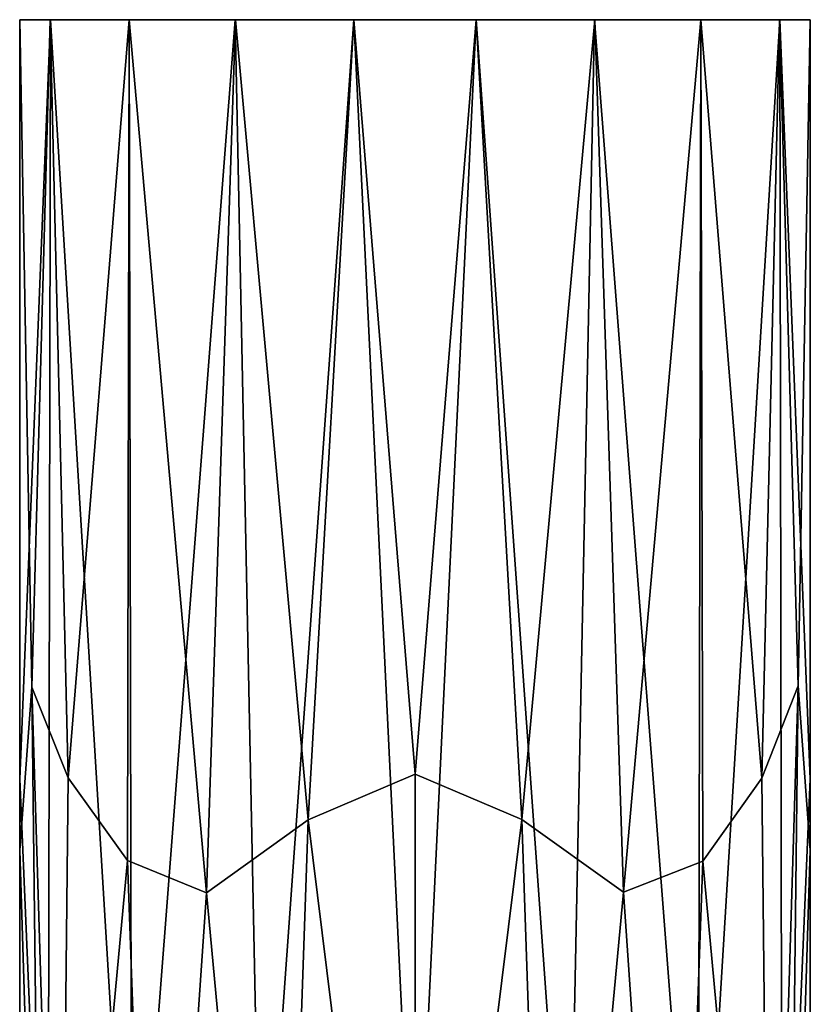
# Model space of a CAD drawing. Header units: millimetres. Extents: x -69 to 52, y -77 to 0.
# Tile 162 of 162: x -15 to 15, y -37 to 0. Entities that reach past the tile are written whole.
import ezdxf

# ---------------------------------------------------------------- set-up
doc = ezdxf.new("R2010")
doc.units = ezdxf.units.MM
doc.layers.add('P-SANR-FIXT', color=6, linetype='Continuous', lineweight=30)

msp = doc.modelspace()

# ---------------------------------------------------------------- meshes
at = {"layer": 'P-SANR-FIXT'}
mesh = msp.add_polyface(dxfattribs=at)
corners = [(15, 0, 606.5), (15, -57.617, 606.5), (13.93, -53.903, 602.234), (10.739, -50.851, 598.471), (5.825, -48.9, 595.903), (0, -48.234, 595), (-5.825, -48.9, 595.903), (-10.739, -50.851, 598.471), (-13.93, -53.903, 602.234), (-15, -57.617, 606.5), (-15, 0, 606.5), (-13.835, 0, 602.056), (-10.841, 0, 598.552), (-6.82, 0, 596.258), (-2.325, 0, 595.139), (2.315, 0, 595.138), (6.815, 0, 596.256), (10.841, 0, 598.552), (13.838, 0, 602.063), (-15, -28.809, 606.5), (15, -28.809, 606.5)]
mesh.append_faces([[corners[k] for k in face] for face in [(11, 19, 10), (20, 18, 0)]], dxfattribs={"vtx0": -1})
mesh.append_faces([[corners[k] for k in face] for face in [(13, 7, 12), (6, 14, 5), (17, 3, 16), (4, 16, 3), (15, 5, 14)]], dxfattribs={"vtx0": -1, "vtx1": -1})
mesh.append_faces([[corners[k] for k in face] for face in [(11, 8, 19), (18, 20, 2)]], dxfattribs={"vtx0": -1, "vtx1": -1, "vtx2": -1})
mesh.append_faces([[corners[k] for k in face] for face in [(13, 6, 7), (6, 13, 14), (4, 15, 16), (3, 17, 18)]], dxfattribs={"vtx0": -1, "vtx2": -1})
mesh.append_faces([[corners[k] for k in face] for face in [(11, 12, 7), (7, 8, 11), (4, 5, 15), (2, 3, 18)]], dxfattribs={"vtx1": -1, "vtx2": -1})
mesh.append_faces([[corners[k] for k in face] for face in [(8, 9, 19), (20, 1, 2)]], dxfattribs={"vtx2": -1})
mesh = msp.add_polyface(dxfattribs=at)
corners = [(15, -57.617, 606.5), (15, 0, 606.5), (13.835, 0, 610.944), (10.841, 0, 614.448), (6.82, 0, 616.742), (2.325, 0, 617.861), (-2.315, 0, 617.862), (-6.815, 0, 616.744), (-10.841, 0, 614.448), (-13.838, 0, 610.937), (-15, 0, 606.5), (-15, -57.617, 606.5), (-13.491, -59.691, 611.527), (-9.865, -61.475, 615.163), (-5.169, -62.612, 617.296), (-0.011, -63, 618), (5.152, -62.615, 617.3), (9.854, -61.479, 615.171), (13.484, -59.696, 611.538), (0.005, -28.617, 618), (-4.052, -30.351, 617.572), (4.058, -30.33, 617.571), (-7.906, -33.123, 616.273), (-10.914, -31.886, 614.389), (7.906, -33.089, 616.273), (10.918, -31.921, 614.386), (15, -31.5, 606.5), (-15, -31.5, 606.5), (-13.159, -28.761, 612.02), (-14.145, -58.793, 609.35), (-14.539, -25.321, 609.329), (13.16, -28.768, 612.019), (14.143, -58.793, 609.349), (14.539, -25.263, 609.329)]
mesh.append_faces([[corners[k] for k in face] for face in [(26, 32, 0)]], dxfattribs={"vtx0": -1})
mesh.append_faces([[corners[k] for k in face] for face in [(14, 22, 13), (8, 22, 7), (27, 30, 10), (6, 19, 5), (10, 30, 9), (32, 33, 18), (3, 31, 2), (1, 33, 26)]], dxfattribs={"vtx0": -1, "vtx1": -1})
mesh.append_faces([[corners[k] for k in face] for face in [(2, 31, 33), (25, 31, 3), (21, 24, 4), (25, 3, 24), (15, 21, 19), (24, 17, 25), (21, 5, 19), (16, 24, 21), (19, 6, 20), (23, 28, 12), (22, 20, 7), (22, 8, 23), (28, 30, 12), (31, 25, 18), (20, 15, 19), (20, 22, 14), (23, 13, 22), (8, 28, 23), (33, 31, 18), (32, 26, 33), (30, 28, 9), (29, 30, 27)]], dxfattribs={"vtx0": -1, "vtx1": -1, "vtx2": -1})
mesh.append_faces([[corners[k] for k in face] for face in [(24, 16, 17), (24, 3, 4), (28, 8, 9), (21, 15, 16), (30, 29, 12)]], dxfattribs={"vtx0": -1, "vtx2": -1})
mesh.append_faces([[corners[k] for k in face] for face in [(12, 13, 23), (6, 7, 20), (14, 15, 20), (4, 5, 21), (17, 18, 25), (1, 2, 33)]], dxfattribs={"vtx1": -1, "vtx2": -1})
mesh.append_faces([[corners[k] for k in face] for face in [(27, 11, 29)]], dxfattribs={"vtx2": -1})
mesh = msp.add_polyface(dxfattribs=at)
corners = [(-15, 0, 606.5), (-13.838, 0, 610.937), (-10.841, 0, 614.448), (-6.815, 0, 616.744), (-2.315, 0, 617.862), (2.325, 0, 617.861), (6.82, 0, 616.742), (10.841, 0, 614.448), (13.835, 0, 610.944), (15, 0, 606.5), (13.838, 0, 602.063), (10.841, 0, 598.552), (6.815, 0, 596.256), (2.315, 0, 595.138), (-2.325, 0, 595.139), (-6.82, 0, 596.258), (-10.841, 0, 598.552), (-13.835, 0, 602.056)]
mesh.append_faces([[corners[k] for k in face] for face in [(3, 14, 15, 2), (14, 3, 4, 13), (5, 12, 13, 4), (6, 11, 12, 5), (8, 10, 11, 7), (11, 6, 7)]], dxfattribs={"vtx0": -1, "vtx2": -1})
mesh.append_faces([[corners[k] for k in face] for face in [(9, 10, 8)]], dxfattribs={"vtx1": -1})
mesh.append_faces([[corners[k] for k in face] for face in [(16, 17, 2, 15)]], dxfattribs={"vtx1": -1, "vtx2": -1})
mesh.append_faces([[corners[k] for k in face] for face in [(17, 0, 1, 2)]], dxfattribs={"vtx3": -1})
mesh = msp.add_polyface(dxfattribs=at)
corners = [(15, 0, 11.5), (15, -57.617, 11.5), (13.484, -59.696, 6.462), (9.853, -61.479, 2.829), (5.152, -62.615, 0.7), (-0.011, -63, 0), (-5.17, -62.612, 0.705), (-9.865, -61.475, 2.837), (-13.491, -59.691, 6.473), (-15, -57.617, 11.5), (-15, 0, 11.5), (-13.838, 0, 7.063), (-10.841, 0, 3.552), (-6.815, 0, 1.256), (-2.315, 0, 0.138), (2.325, 0, 0.139), (6.82, 0, 1.258), (10.841, 0, 3.552), (13.835, 0, 7.056), (0.005, -28.617, 0), (-4.052, -30.351, 0.428), (4.058, -30.33, 0.429), (-7.906, -33.123, 1.727), (-10.914, -31.886, 3.611), (7.906, -33.088, 1.727), (10.918, -31.922, 3.614), (15, -31.5, 11.5), (-15, -31.5, 11.5), (-13.159, -28.761, 5.98), (-14.145, -58.793, 8.65), (-14.539, -25.321, 8.671), (13.16, -28.768, 5.981), (14.143, -58.793, 8.651), (14.539, -25.263, 8.671)]
mesh.append_faces([[corners[k] for k in face] for face in [(7, 22, 6), (13, 22, 12), (10, 30, 27), (15, 19, 14), (11, 30, 10), (2, 33, 32), (18, 31, 17), (26, 33, 0)]], dxfattribs={"vtx0": -1, "vtx1": -1})
mesh.append_faces([[corners[k] for k in face] for face in [(33, 31, 18), (17, 31, 25), (16, 24, 21), (24, 17, 25), (19, 21, 5), (25, 3, 24), (19, 15, 21), (21, 24, 4), (20, 14, 19), (8, 28, 23), (13, 20, 22), (23, 12, 22), (8, 30, 28), (2, 25, 31), (19, 5, 20), (6, 22, 20), (22, 7, 23), (23, 28, 12), (2, 31, 33), (33, 26, 32), (11, 28, 30), (27, 30, 29)]], dxfattribs={"vtx0": -1, "vtx1": -1, "vtx2": -1})
mesh.append_faces([[corners[k] for k in face] for face in [(23, 7, 8), (20, 13, 14), (20, 5, 6), (21, 15, 16), (25, 2, 3), (33, 18, 0)]], dxfattribs={"vtx0": -1, "vtx2": -1})
mesh.append_faces([[corners[k] for k in face] for face in [(1, 32, 26)]], dxfattribs={"vtx1": -1})
mesh.append_faces([[corners[k] for k in face] for face in [(3, 4, 24), (16, 17, 24), (11, 12, 28), (4, 5, 21), (8, 29, 30)]], dxfattribs={"vtx1": -1, "vtx2": -1})
mesh.append_faces([[corners[k] for k in face] for face in [(29, 9, 27)]], dxfattribs={"vtx2": -1})
mesh = msp.add_polyface(dxfattribs=at)
corners = [(15, -57.617, 11.5), (15, 0, 11.5), (13.838, 0, 15.937), (10.841, 0, 19.448), (6.815, 0, 21.744), (2.315, 0, 22.862), (-2.325, 0, 22.861), (-6.82, 0, 21.742), (-10.841, 0, 19.448), (-13.835, 0, 15.944), (-15, 0, 11.5), (-15, -57.617, 11.5), (-13.93, -53.903, 15.766), (-10.739, -50.851, 19.529), (-5.825, -48.9, 22.097), (0, -48.234, 23), (5.825, -48.9, 22.097), (10.739, -50.851, 19.529), (13.93, -53.903, 15.766), (-15, -28.809, 11.5), (15, -28.809, 11.5)]
mesh.append_faces([[corners[k] for k in face] for face in [(8, 13, 7), (15, 6, 14), (4, 17, 3), (17, 4, 16), (6, 15, 5)]], dxfattribs={"vtx0": -1, "vtx1": -1})
mesh.append_faces([[corners[k] for k in face] for face in [(19, 12, 9), (18, 20, 2)]], dxfattribs={"vtx0": -1, "vtx1": -1, "vtx2": -1})
mesh.append_faces([[corners[k] for k in face] for face in [(13, 8, 9), (9, 12, 13), (5, 15, 16), (2, 17, 18)]], dxfattribs={"vtx0": -1, "vtx2": -1})
mesh.append_faces([[corners[k] for k in face] for face in [(10, 19, 9), (1, 2, 20)]], dxfattribs={"vtx1": -1})
mesh.append_faces([[corners[k] for k in face] for face in [(13, 14, 7), (6, 7, 14), (4, 5, 16), (2, 3, 17)]], dxfattribs={"vtx1": -1, "vtx2": -1})
mesh.append_faces([[corners[k] for k in face] for face in [(19, 11, 12), (18, 0, 20)]], dxfattribs={"vtx2": -1})
mesh = msp.add_polyface(dxfattribs=at)
corners = [(15, 0, 11.5), (13.835, 0, 7.056), (10.841, 0, 3.552), (6.82, 0, 1.258), (2.325, 0, 0.139), (-2.315, 0, 0.138), (-6.815, 0, 1.256), (-10.841, 0, 3.552), (-13.838, 0, 7.063), (-15, 0, 11.5), (-13.835, 0, 15.944), (-10.841, 0, 19.448), (-6.82, 0, 21.742), (-2.325, 0, 22.861), (2.315, 0, 22.862), (6.815, 0, 21.744), (10.841, 0, 19.448), (13.838, 0, 15.937)]
mesh.append_faces([[corners[k] for k in face] for face in [(1, 17, 0)]], dxfattribs={"vtx0": -1})
mesh.append_faces([[corners[k] for k in face] for face in [(4, 14, 15, 3), (3, 15, 16, 2), (14, 4, 5)]], dxfattribs={"vtx0": -1, "vtx2": -1})
mesh.append_faces([[corners[k] for k in face] for face in [(7, 10, 11, 12)]], dxfattribs={"vtx0": -1, "vtx3": -1})
mesh.append_faces([[corners[k] for k in face] for face in [(12, 13, 6, 7), (5, 6, 13, 14), (16, 17, 1, 2)]], dxfattribs={"vtx1": -1, "vtx3": -1})
mesh.append_faces([[corners[k] for k in face] for face in [(8, 9, 10, 7)]], dxfattribs={"vtx2": -1})

doc.saveas('drawing.dxf')
